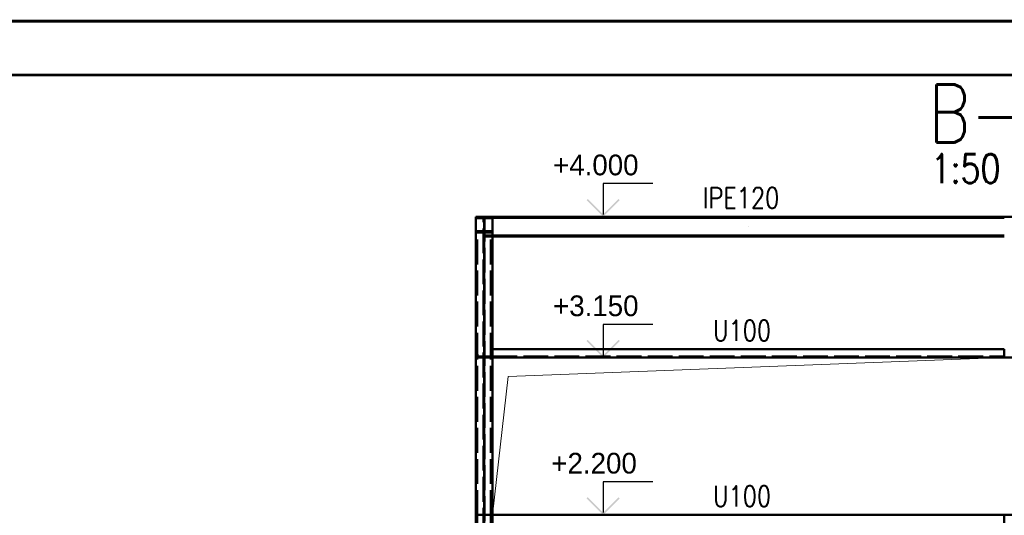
# Paper-space layout 'Layout1' of a CAD drawing. Extents: x -2 to 1083, y -36 to 422.
# Tile 44 of 67: x 546 to 665, y 360 to 420. Entities that reach past the tile are written whole.
import ezdxf
from ezdxf.enums import TextEntityAlignment as Align

# ---------------------------------------------------------------- set-up
doc = ezdxf.new("R2010")
doc.units = 0
doc.linetypes.add('ACAD_ISO02W100', pattern=[15, 12, -3])
doc.linetypes.add('ACAD_ISO04W100', pattern=[30.5, 24, -3, 0.5, -3])
doc.layers.get('DEFPOINTS').update_dxf_attribs({"color": 132, "linetype": 'CONTINUOUS'})
doc.layers.add('RAMECEK_HP', color=251, linetype='CONTINUOUS')
for name, color, linetype, lineweight in [('SS_KOTY-VYSKOVA', 140, 'CONTINUOUS', 25), ('SS_LEMOVÁNÍ', 21, 'CONTINUOUS', 50), ('SS_PODKLADY', 9, 'CONTINUOUS', 13), ('SS_POPIS_PROFILU', 13, 'CONTINUOUS', 25), ('SS_SLOUPY', 143, 'CONTINUOUS', 50), ('SS_VAZNICE', 113, 'CONTINUOUS', 50), ('SS_ZTUŽENÍ', 81, 'CONTINUOUS', 50)]:
    doc.layers.add(name, color=color, linetype=linetype, lineweight=lineweight)
doc.styles.add('ROMANS', font='romans.shx', dxfattribs={"width": 0.8})
doc.styles.add('romans.shx', font='romans.shx', dxfattribs={"height": 5})

# ---------------------------------------------------------------- blocks, each defined once
blk = doc.blocks.new('*U6')
at = {"layer": 'RAMECEK_HP', "lineweight": 35, "const_width": 0.35}
for points in [[(0, 420), (0, 0), (891, 0), (891, 420)], [(6.5, 413.5), (6.5, 6.5), (884.5, 6.5), (884.5, 413.5)]]:
    blk.add_lwpolyline(points, close=True, dxfattribs=at)
at = {"layer": 'DEFPOINTS', "style": 'ROMANS', "width": 0.8}
blk.add_attdef('TISK', text='', height=10, dxfattribs=at).set_placement((891, -33), align=Align.RIGHT)

psp = doc.layouts.get("Layout1")

# ---------------------------------------------------------------- hatches: boundary and pattern name
at = {"layer": 'SS_KOTY-VYSKOVA'}
for points in [[(615.0096, 398.5298), (614.8682, 398.3883), (616.8682, 396.3883), (618.8682, 398.3883), (618.7268, 398.5298), (616.8682, 396.6712)], [(615.0096, 381.5298), (614.8682, 381.3883), (616.8682, 379.3883), (618.8682, 381.3883), (618.7268, 381.5298), (616.8682, 379.6712)], [(615.0096, 362.5298), (614.8682, 362.3883), (616.8682, 360.3883), (618.8682, 362.3883), (618.7268, 362.5298), (616.8682, 360.6712)]]:
    psp.add_hatch(color=256, dxfattribs=at).paths.add_polyline_path(points)

# ---------------------------------------------------------------- linework, layer by layer
for p, q in [((622.8682, 400.3883, -30212.44), (616.8682, 400.3883, -30212.44)), ((616.8682, 400.3883, -30212.44), (616.8682, 396.6712, -30212.44)), ((616.8682, 396.3883), (602.4974, 396.3883)), ((622.8682, 383.3883, -30212.44), (616.8682, 383.3883, -30212.44)), ((616.8682, 383.3883, -30212.44), (616.8682, 379.6712, -30212.44)), ((616.8682, 379.3883), (603.4973, 379.3883)), ((622.8682, 364.3883, -30212.44), (616.8682, 364.3883, -30212.44)), ((616.8682, 364.3883, -30212.44), (616.8682, 360.6712, -30212.44)), ((616.8682, 360.3883), (603.4973, 360.3883))]:
    psp.add_line(p, q, dxfattribs=at)
at = {"layer": 'SS_LEMOVÁNÍ', "color": 7, "linetype": 'ACAD_ISO04W100', "ltscale": 0.25}
for p, q in [((602.4964, 336.3883), (602.4964, 396.3883)), ((666.2964, 379.3883), (602.4964, 379.3883)), ((602.4964, 379.3883), (602.4964, 379.3883)), ((602.4964, 360.3883), (602.4964, 379.3883)), ((666.2964, 360.3883), (602.4964, 360.3883)), ((602.4964, 360.3883), (602.4964, 360.3883))]:
    psp.add_line(p, q, dxfattribs=at)
at = {"layer": 'SS_LEMOVÁNÍ', "color": 3, "linetype": 'ACAD_ISO02W100', "ltscale": 0.25}
for p, q in [((601.6664, 379.3883), (601.6664, 394.4683)), ((603.3264, 379.3883), (603.3264, 394.4683)), ((601.5433, 380.3883), (601.4964, 380.3883)), ((603.4964, 380.3883), (603.4495, 380.3883)), ((601.4964, 379.3883), (603.4964, 379.3883)), ((601.6843, 379.6648), (601.6331, 380.3055)), ((601.6664, 360.3883), (601.6664, 379.3883)), ((601.8538, 379.5083), (603.1391, 379.5083)), ((603.3598, 380.3055), (603.3085, 379.6648)), ((603.3264, 360.3883), (603.3264, 379.3883)), ((603.4965, 379.5083), (665.2964, 379.5083)), ((603.4964, 360.3883), (601.4964, 360.3883)), ((601.6664, 336.3883), (601.6664, 360.3883)), ((603.3264, 336.3883), (603.3264, 360.3883))]:
    psp.add_line(p, q, dxfattribs=at)
at = {"layer": 'SS_LEMOVÁNÍ', "color": 1, "linetype": 'Continuous', "ltscale": 0.25}
for p, q in [((665.2964, 380.3883), (603.4965, 380.3883)), ((665.2964, 380.3883), (665.2964, 379.3883)), ((603.4965, 379.3883), (665.2964, 379.3883)), ((665.2964, 360.3883), (603.4965, 360.3883)), ((665.2964, 360.3883), (665.2964, 359.3883))]:
    psp.add_line(p, q, dxfattribs=at)
at = {"layer": 'SS_LEMOVÁNÍ', "color": 3, "linetype": 'ACAD_ISO02W100', "ltscale": 0.25}
for centre, start, end in [((601.5433, 380.2983), 4.574, 90), ((603.4495, 380.2983), 90, 175.426)]:
    psp.add_arc(centre, 0.09, start, end, dxfattribs=at)
at = {"layer": 'SS_LEMOVÁNÍ', "color": 3, "linetype": 'ACAD_ISO02W100', "ltscale": 0.25, "extrusion": (-4.14435e-13, -1.91151e-13, -1)}
psp.add_arc((-601.8538, 379.6783), 0.17, 270, 355.426, dxfattribs=at)
at = {"layer": 'SS_LEMOVÁNÍ', "color": 3, "linetype": 'ACAD_ISO02W100', "ltscale": 0.25, "extrusion": (1.76915e-13, -4.27936e-13, -1)}
psp.add_arc((-603.1391, 379.6783), 0.17, 184.574, 270, dxfattribs=at)
at = {"layer": 'SS_PODKLADY', "elevation": -4584.48}
psp.add_lwpolyline([(603.4965, 360.3883), (605.4044, 377.1102), (665.2964, 379.3883)], dxfattribs=at)
at = {"layer": 'SS_SLOUPY', "color": 1, "linetype": 'Continuous', "ltscale": 0.25}
for p, q in [((601.4964, 396.3883), (603.4964, 396.3883)), ((601.4964, 396.3883), (601.4964, 316.9884)), ((603.4964, 316.9884), (603.4964, 396.3883))]:
    psp.add_line(p, q, dxfattribs=at)
at = {"layer": 'SS_SLOUPY', "color": 3, "linetype": 'ACAD_ISO02W100', "ltscale": 0.25}
for p, q in [((601.4964, 396.2283), (602.2064, 396.2283)), ((602.4464, 316.9884), (602.4464, 396.3883)), ((602.5464, 396.3883), (602.5464, 316.9884)), ((602.7864, 396.2283), (603.4964, 396.2283)), ((602.2064, 394.6283), (601.4964, 394.6283)), ((603.4964, 394.6283), (602.7864, 394.6283)), ((603.4964, 394.4683), (601.4964, 394.4683))]:
    psp.add_line(p, q, dxfattribs=at)
at = {"layer": 'SS_SLOUPY', "color": 7, "linetype": 'ACAD_ISO04W100', "ltscale": 0.25}
for p in [(602.4964, 316.3883), (602.4964, 396.3883)]:
    psp.add_line(p, (602.4964, 396.3883), dxfattribs=at)
at = {"layer": 'SS_SLOUPY', "color": 3, "linetype": 'ACAD_ISO02W100', "ltscale": 0.25, "extrusion": (-1.25942e-13, -3.03104e-13, -1)}
psp.add_arc((-602.2064, 395.9883), 0.24, 90, 180, dxfattribs=at)
at = {"layer": 'SS_SLOUPY', "color": 3, "linetype": 'ACAD_ISO02W100', "ltscale": 0.25, "extrusion": (-3.67394e-16, 6.12323e-17, -1)}
for centre, start, end in [((-602.7864, 395.9883), 0.011596, 90), ((-602.7864, 394.8683), 270, 359.988387)]:
    psp.add_arc(centre, 0.24, start, end, dxfattribs=at)
at = {"layer": 'SS_SLOUPY', "color": 3, "linetype": 'ACAD_ISO02W100', "ltscale": 0.25, "extrusion": (-1.25942e-13, 3.03226e-13, -1)}
psp.add_arc((-602.2064, 394.8683), 0.24, 180, 270, dxfattribs=at)
at = {"layer": 'SS_VAZNICE', "color": 7, "linetype": 'ACAD_ISO04W100', "ltscale": 0.25}
psp.add_line((666.2964, 396.3883), (602.4964, 396.3883), dxfattribs=at)
at = {"layer": 'SS_VAZNICE', "color": 1, "linetype": 'ACAD_ISO04W100', "ltscale": 0.25}
for p, q in [((666.2964, 396.3883), (602.4964, 396.3883)), ((634.3964, 395.1883), (634.3964, 395.1883))]:
    psp.add_line(p, q, dxfattribs=at)
at = {"layer": 'SS_VAZNICE', "color": 3, "linetype": 'ACAD_ISO02W100', "ltscale": 0.25}
for p, q in [((602.5465, 396.2623), (603.4964, 396.2623)), ((602.5465, 394.1143), (603.4964, 394.1143)), ((602.5465, 393.9883), (603.4964, 393.9883))]:
    psp.add_line(p, q, dxfattribs=at)
at = {"layer": 'SS_VAZNICE', "color": 1, "linetype": 'Continuous', "ltscale": 0.25}
for p, q in [((603.4964, 396.3883), (665.2964, 396.3883)), ((603.4964, 396.2623), (665.2964, 396.2623)), ((603.4964, 394.1143), (665.2964, 394.1143)), ((603.4964, 393.9883), (665.2964, 393.9883))]:
    psp.add_line(p, q, dxfattribs=at)
at = {"layer": 'SS_ZTUŽENÍ', "color": 7, "linetype": 'ACAD_ISO04W100', "ltscale": 0.25}
psp.add_line((602.4964, 336.3883), (602.4964, 360.3883), dxfattribs=at)

# ---------------------------------------------------------------- block references
at = {"layer": 'RAMECEK_HP'}
psp.add_blockref('*U6', (0, 0), dxfattribs=at)

# ---------------------------------------------------------------- texts
at = {"layer": 'SS_KOTY-VYSKOVA'}
for s, p in [('+4.000', (610.8262, 401.3883)), ('+3.150', (610.8262, 384.3883)), ('+2.200', (610.6179, 365.3883))]:
    psp.add_text(s, height=2.5, dxfattribs=at).set_placement(p)
at = {"layer": 'SS_POPIS_PROFILU', "color": 6, "style": 'romans.shx', "width": 0.8}
psp.add_text('B-B', height=7, dxfattribs=at).set_placement((656.1688, 405.3609))
at = {"layer": 'SS_POPIS_PROFILU', "color": 2, "style": 'romans.shx', "width": 0.8}
psp.add_text('1:50', height=3.5, dxfattribs=at).set_placement((656.419, 400.4609))
at = {"layer": 'SS_POPIS_PROFILU', "color": 13, "style": 'romans.shx', "width": 0.8}
for s, p in [('IPE120', (628.8814, 397.4093)), ('U100', (630.1195, 381.3983)), ('U100', (630.1195, 361.4093))]:
    psp.add_text(s, height=2.5, dxfattribs=at).set_placement(p)

doc.saveas('drawing.dxf')
